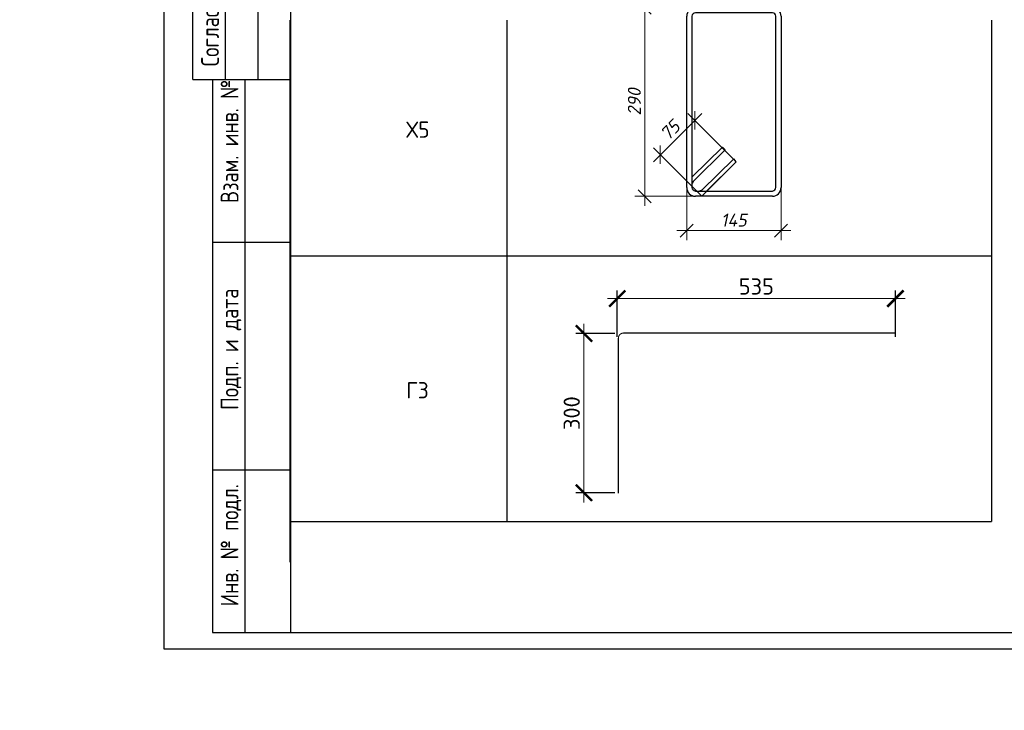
# Model space of a CAD drawing. Header units: millimetres. Extents: x 40580 to 2152466, y -328404 to 177125.
# Tile 187 of 252: x 559875 to 575000, y 134127 to 144743. Entities that reach past the tile are written whole.
import ezdxf

# ---------------------------------------------------------------- set-up
doc = ezdxf.new("R2010")
doc.units = ezdxf.units.MM
doc.layers.add('11', color=7, linetype='Continuous')
doc.layers.add('12', color=7, linetype='Continuous')
for name, color, linetype, lineweight in [('RAZMER', 7, 'Continuous', 9), ('арматуры лестницы', 2, 'Continuous', 30), ('Выноски', 20, 'Continuous', 20), ('подоснова', 151, 'Continuous', 5), ('Столовая Двери и окна', 7, 'Continuous', 15), ('ТЕКСТ', 7, 'Continuous', 15)]:
    doc.layers.add(name, color=color, linetype=linetype, lineweight=lineweight)
doc.styles.add('GOST type A Tekla', font='GOST2304A.ttf', dxfattribs={"height": 0.2})
doc.styles.add('GOST-2.304_Type-B', font='GOST_Common.ttf')
doc.styles.add('ГОСТ', font='isocpeur.ttf')
doc.styles.add('ГОСТ 2.304', font='isocpeur.ttf')
doc.styles.add('Украинский', font='isocpeur.ttf', dxfattribs={"oblique": 12})
doc.dimstyles.new('10', dxfattribs={"dimscale": 0, "dimtxt": 250, "dimasz": 200, "dimexe": 150, "dimexo": 0, "dimgap": 60, "dimtad": 1, "dimdec": 0, "dimlfac": 0.1, "dimrnd": 1, "dimzin": 0, "dimdsep": 46, "dimtxsty": 'ГОСТ 2.304', "dimblk": 'OBLIQUE', "dimcen": 0.09, "dimdle": 150, "dimadec": 0, "dimazin": 0, "dimtfac": 1, "dimtdec": 0, "dimtmove": 1, "dimatfit": 2, "dimfxl": 1, "dimtzin": 0, "dimlwd": 0, "dimlwe": 0, "dimarcsym": 0})
doc.dimstyles.new('ГОСТ', dxfattribs={"dimscale": 0, "dimtxt": 2.5, "dimasz": 2.5, "dimexe": 1.25, "dimexo": 0.625, "dimtad": 1, "dimdec": 0, "dimtxsty": 'ГОСТ', "dimblk": 'ARCHTICK', "dimcen": 2.5, "dimdle": 1.5, "dimclrd": 256, "dimclre": 256, "dimclrt": 256, "dimadec": 0, "dimazin": 0, "dimtfac": 1, "dimtdec": 0, "dimtmove": 1, "dimatfit": 3, "dimfxl": 2, "dimtfill": 1, "dimlwd": -1, "dimarcsym": 0})

# ---------------------------------------------------------------- blocks, each defined once
blk = doc.blocks.new('_ArchTick')
at = {"color": 0, "linetype": 'ByBlock', "const_width": 0.15}
blk.add_lwpolyline([(-0.5, -0.5), (0.5, 0.5)], dxfattribs=at)
blk = doc.blocks.new('*D2316')
at = {"layer": 'Defpoints', "color": 0, "lineweight": 25, "transparency": 16777216}
for p in [(573327, 140455), (569055, 139807), (573327, 139807)]:
    blk.add_point(p, dxfattribs=at)
at = {"layer": 'RAZMER', "lineweight": -2, "transparency": 16777216}
for p, q in [((569055, 139869), (569055, 140580)), ((573327, 139869), (573327, 140580))]:
    blk.add_line(p, q, dxfattribs=at)
at = {"layer": 'RAZMER', "transparency": 16777216}
blk.add_line((568905, 140455), (573477, 140455), dxfattribs=at)
at = {"layer": 'RAZMER', "transparency": 16777216, "xscale": 250, "yscale": 250, "zscale": 250, "rotation": 180}
blk.add_blockref('_ArchTick', (569055, 140455), dxfattribs=at)
at = {"layer": 'RAZMER', "transparency": 16777216, "xscale": 250, "yscale": 250, "zscale": 250}
blk.add_blockref('_ArchTick', (573327, 140455), dxfattribs=at)
at = {"layer": 'RAZMER', "transparency": 16777216, "insert": (571191, 140642), "char_height": 250, "attachment_point": 5, "style": 'ГОСТ', "bg_fill": 3, "box_fill_scale": 1.1, "bg_fill_color": 256, "bg_fill_true_color": 13158600, "bg_fill_transparency": 0}
blk.add_mtext('535', dxfattribs=at)
blk = doc.blocks.new('*D2315')
at = {"layer": 'Defpoints', "color": 0, "lineweight": 25, "transparency": 16777216}
for p in [(568543, 139919), (569079, 139919), (569079, 137471)]:
    blk.add_point(p, dxfattribs=at)
at = {"layer": 'RAZMER', "transparency": 16777216}
blk.add_line((568543, 137321), (568543, 140069), dxfattribs=at)
at = {"layer": 'RAZMER', "lineweight": -2, "transparency": 16777216}
for p, q in [((569016, 139919), (568418, 139919)), ((569016, 137471), (568418, 137471))]:
    blk.add_line(p, q, dxfattribs=at)
at = {"layer": 'RAZMER', "transparency": 16777216, "xscale": 250, "yscale": 250, "zscale": 250}
for p, rotation in [((568543, 139919), 90), ((568543, 137471), 270)]:
    blk.add_blockref('_ArchTick', p, dxfattribs=dict(at, rotation=rotation))
at = {"layer": 'RAZMER', "transparency": 16777216, "insert": (568355, 138695), "char_height": 250, "attachment_point": 5, "rotation": 90, "style": 'ГОСТ', "bg_fill": 3, "box_fill_scale": 1.1, "bg_fill_color": 256, "bg_fill_true_color": 13158600, "bg_fill_transparency": 0}
blk.add_mtext('300', dxfattribs=at)
blk = doc.blocks.new('_OBLIQUE')
at = {"color": 0, "linetype": 'ByBlock'}
blk.add_line((-0.5, -0.5), (0.5, 0.5), dxfattribs=at)
blk = doc.blocks.new('*D2226')
at = {"layer": 'Defpoints', "color": 0, "lineweight": 25, "ltscale": 0.3, "transparency": 16777216}
for p in [(570121, 142528), (571571, 142528), (570121, 141502)]:
    blk.add_point(p, dxfattribs=at)
at = {"layer": 'подоснова', "color": 0, "lineweight": 0, "ltscale": 0.3, "transparency": 16777216}
for p, q in [((570121, 142528), (570121, 141352)), ((571571, 142528), (571571, 141352)), ((571721, 141502), (569971, 141502))]:
    blk.add_line(p, q, dxfattribs=at)
at = {"layer": 'подоснова', "color": 0, "lineweight": 0, "ltscale": 0.3, "transparency": 16777216, "xscale": 200, "yscale": 200, "zscale": 200}
for p, rotation in [((570121, 141502), 179.9999823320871), ((571571, 141502), 359.9999823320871)]:
    blk.add_blockref('_OBLIQUE', p, dxfattribs=dict(at, rotation=rotation))
at = {"layer": 'подоснова', "color": 0, "ltscale": 0.3, "transparency": 16777216, "insert": (570846, 141662), "char_height": 200, "attachment_point": 5, "rotation": 360, "style": 'Украинский', "bg_fill": 3, "box_fill_scale": 1.1, "bg_fill_color": 256, "bg_fill_true_color": 13158600, "bg_fill_transparency": 0}
blk.add_mtext('145', dxfattribs=at)
blk = doc.blocks.new('Х5')
at = {"layer": 'RAZMER', "color": 18, "lineweight": 30, "true_color": 0x000000}
for points in [[(570207, 142327), (570671, 142784), (570711, 142740), (570224, 142261), (570205, 142225)], [(570419, 142102), (570883, 142559), (570843, 142602), (570355, 142123), (570317, 142105)]]:
    blk.add_lwpolyline(points, dxfattribs=at)
at = {"layer": 'Столовая Двери и окна', "color": 18, "lineweight": 30, "true_color": 0x000000}
for p, q in [((570255, 144929), (571438, 144929)), ((570121, 142162), (570121, 144795)), ((570201, 144795), (570201, 142162)), ((571438, 144849), (570255, 144849)), ((571491, 142162), (571491, 144795)), ((571571, 144795), (571571, 142162)), ((570255, 142109), (571438, 142109)), ((571438, 142029), (570255, 142029))]:
    blk.add_line(p, q, dxfattribs=at)
at = {"layer": 'Столовая Двери и окна', "color": 18, "lineweight": 25, "true_color": 0x000000}
for p, q in [((570883, 142559), (570353, 142029)), ((570353, 142029), (570883, 142559))]:
    blk.add_line(p, q, dxfattribs=at)
at = {"layer": 'Столовая Двери и окна', "color": 18, "lineweight": 30, "true_color": 0x000000}
for centre, radius, start, end in [((570255, 144795), 134, 90, 180), ((571438, 144795), 134, 0, 90), ((570261, 144789), 60.1, 95.8471, 174.1529), ((571432, 144789), 60.1, 5.8471, 84.1529), ((570255, 142162), 134, 180, 270), ((570261, 142169), 60.1, 185.8471, 264.1529), ((571432, 142169), 60.1, 275.8471, 354.1529), ((571438, 142162), 134, 270, 0)]:
    blk.add_arc(centre, radius, start, end, dxfattribs=at)
blk = doc.blocks.new('*D2228')
at = {"layer": 'Defpoints', "color": 0, "lineweight": 25, "ltscale": 0.3, "transparency": 16777216}
for p in [(570255, 144929), (569477, 142029), (570255, 142029)]:
    blk.add_point(p, dxfattribs=at)
at = {"layer": 'подоснова', "color": 0, "lineweight": 0, "ltscale": 0.3, "transparency": 16777216}
for p, q in [((569477, 145079), (569477, 141879)), ((570255, 144929), (569327, 144929)), ((570255, 142029), (569327, 142029))]:
    blk.add_line(p, q, dxfattribs=at)
at = {"layer": 'подоснова', "color": 0, "lineweight": 0, "ltscale": 0.3, "transparency": 16777216, "xscale": 200, "yscale": 200, "zscale": 200}
for p, rotation in [((569477, 144929), 90), ((569477, 142029), 270)]:
    blk.add_blockref('_OBLIQUE', p, dxfattribs=dict(at, rotation=rotation))
at = {"layer": 'подоснова', "color": 0, "ltscale": 0.3, "transparency": 16777216, "insert": (569317, 143479), "char_height": 200, "attachment_point": 5, "rotation": 90, "style": 'Украинский', "bg_fill": 3, "box_fill_scale": 1.1, "bg_fill_color": 256, "bg_fill_true_color": 13158600, "bg_fill_transparency": 0}
blk.add_mtext('290', dxfattribs=at)
blk = doc.blocks.new('*D2483')
at = {"layer": 'Defpoints', "color": 0, "lineweight": 25, "ltscale": 0.3, "transparency": 16777216}
for p in [(569716, 142666), (570883, 142559), (570353, 142029)]:
    blk.add_point(p, dxfattribs=at)
at = {"layer": 'подоснова', "color": 0, "lineweight": 0, "ltscale": 0.3, "transparency": 16777216}
for p, q in [((570352, 143302), (569610, 142560)), ((570883, 142559), (570140, 143302)), ((570353, 142029), (569610, 142772))]:
    blk.add_line(p, q, dxfattribs=at)
at = {"layer": 'подоснова', "color": 0, "lineweight": 0, "ltscale": 0.3, "transparency": 16777216, "xscale": 200, "yscale": 200, "zscale": 200}
for p, rotation in [((570246, 143196), 45.00000000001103), ((569716, 142666), 225.000000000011)]:
    blk.add_blockref('_OBLIQUE', p, dxfattribs=dict(at, rotation=rotation))
at = {"layer": 'подоснова', "color": 0, "ltscale": 0.3, "transparency": 16777216, "insert": (569868, 143044), "char_height": 200, "attachment_point": 5, "rotation": 45, "style": 'Украинский', "bg_fill": 3, "box_fill_scale": 1.1, "bg_fill_color": 256, "bg_fill_true_color": 13158600, "bg_fill_transparency": 0}
blk.add_mtext('75', dxfattribs=at)

msp = doc.modelspace()

# ---------------------------------------------------------------- linework, layer by layer
at = {"layer": '11', "color": 18, "true_color": 0x000000}
for p, q in [((562089.346, 164774.701), (562089.346, 135074.701)), ((562089.346, 135074.701), (604139.346, 135074.701))]:
    msp.add_line(p, q, dxfattribs=at)
at = {"layer": '11', "color": 18, "lineweight": 30, "true_color": 0x000000}
for p, q in [((564035.988, 164524.654), (564035.988, 135324.701)), ((564035.988, 135324.701), (603889.346, 135324.701))]:
    msp.add_line(p, q, dxfattribs=at)
at = {"layer": '12', "color": 18, "true_color": 0x000000}
for p, q in [((562535.988, 143824.701), (562535.988, 150324.701)), ((563035.988, 143824.701), (563035.988, 150324.701)), ((563535.988, 143824.701), (563535.988, 150324.701)), ((562535.988, 143824.701), (564035.988, 143824.701)), ((562835.988, 143824.701), (562835.988, 135324.701)), ((563335.988, 143824.701), (563335.988, 135324.701)), ((562835.988, 141324.701), (564035.988, 141324.701)), ((562835.988, 137824.701), (564035.988, 137824.701)), ((562835.988, 135324.701), (564035.988, 135324.701))]:
    msp.add_line(p, q, dxfattribs=at)
at = {"layer": 'арматуры лестницы', "color": 18, "true_color": 0x000000, "const_width": 16}
msp.add_lwpolyline([(569071.278, 139846.696, -0.414213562), (569151.278, 139926.696)], format="xyb", dxfattribs=at)
for points in [[(569151.278, 139926.696), (573338.695, 139926.696)], [(569071.278, 137463.958), (569071.278, 139846.696)]]:
    msp.add_lwpolyline(points, dxfattribs=at)
at = {"layer": 'Выноски', "color": 18, "lineweight": 30, "true_color": 0x000000}
for p, q in [((564022.652, 144735.419), (564022.652, 140570.416)), ((567358.255, 144735.419), (567358.255, 140570.416)), ((574805.464, 144735.419), (574805.464, 137027.289)), ((564022.652, 141111.525), (574803.896, 141111.525)), ((564022.652, 140570.416), (564022.652, 136405.413)), ((567358.255, 140570.416), (567358.255, 137027.289)), ((564022.652, 137027.289), (574805.464, 137027.289))]:
    msp.add_line(p, q, dxfattribs=at)

# ---------------------------------------------------------------- texts
at = {"layer": '12', "color": 18, "true_color": 0x000000, "style": 'GOST type A Tekla'}
for s, p in [('Согласовано', (562935.988, 144024.701)), ('Взам. инв. №', (563235.988, 141924.701)), ('Подп. и дата', (563235.988, 138744.77)), ('Инв. № подл.', (563235.988, 135724.701))]:
    msp.add_text(s, height=273.6, rotation=90, dxfattribs=at).set_placement(p)
at = {"layer": 'ТЕКСТ', "color": 18, "ltscale": 100, "true_color": 0x000000, "char_height": 250, "width": 5911.0211, "attachment_point": 1, "style": 'GOST-2.304_Type-B'}
for s, insert in [('Х5', (565813.092, 143177.937)), ('Г3', (565813.092, 139172.012)), ('\\pi1400.20752,t7400.20752;Схема расположения \\P\\pi594.90449,t6594.90449;элементов лестничной клетки. \\P\\pi1489.60146,t7489.60146;Разрез 1-1, 2-2, 3-3 ', (317510.903, 136525.816)), ('\\pi725.20752,t6725.20752;Армирование промежуточной \\P\\pi1975.20752,t7975.20752;площадки №1', (423159.431, 136525.816)), ('\\pi725.20752,t6725.20752;Армирование промежуточной \\P\\pi1950.20752,t7950.20752;площадки №2', (485135.347, 136525.816)), ('\\pi725.20752,t6725.20752;Армирование промежуточной \\P\\pi1950.20752,t7950.20752;площадки №3', (547111.264, 136525.816))]:
    msp.add_mtext(s, dxfattribs=dict(at, insert=insert))

# ---------------------------------------------------------------- dimensions: what is measured, and where the dimension line sits
at = {"layer": 'подоснова', "color": 18, "ltscale": 0.3, "true_color": 0x000000}
dim = msp.add_aligned_dim(p1=(571571.454, 142528.277), p2=(570121.488, 142528.278), distance=1026.417, dimstyle='10', override={"dimscale": 1, "dimtxt": 200, "dimtxsty": 'Украинский', "dimtfill": 1}, dxfattribs=at)
dim.commit()
dim.dimension.update_dxf_attribs({"geometry": '*D2226', "text_midpoint": (570846.471, 141661.861)})

# ---------------------------------------------------------------- next in the draw order: block references
at = {"layer": 'Столовая Двери и окна', "color": 18, "lineweight": 25, "true_color": 0x000000}
msp.add_blockref('Х5', (0, 0), dxfattribs=at)

# ---------------------------------------------------------------- next in the draw order: dimensions: what is measured, and where the dimension line sits
at = {"layer": 'RAZMER', "color": 18, "true_color": 0x000000}
dim = msp.add_linear_dim(base=(573326.859, 140454.679), p1=(569054.859, 139806.679), p2=(573326.859, 139806.679), text='535', dimstyle='ГОСТ', override={"dimscale": 0, "dimtix": 0, "dimtofl": 1, "dimtmove": 1, "dimatfit": 3}, dxfattribs=at)
dim.commit()
dim.dimension.update_dxf_attribs({"geometry": '*D2316', "text_midpoint": (571190.859, 140642.179)})

# ---------------------------------------------------------------- next in the draw order: texts
at = {"color": 18, "true_color": 0x000000, "insert": (540181.438, 141765.641), "char_height": 250, "attachment_point": 1, "style": 'ГОСТ'}
msp.add_mtext_dynamic_manual_height_columns('\\pi250;В выделенной области представлена замененная (актуальная) версия. Содержание изменения см. в листе разрешения на внесение изменений.', width=17218.922, gutter_width=5800, heights=[931.637], dxfattribs=at)

# ---------------------------------------------------------------- next in the draw order: dimensions: what is measured, and where the dimension line sits
at = {"layer": 'RAZMER', "color": 18, "true_color": 0x000000}
dim = msp.add_linear_dim(base=(568542.859, 139918.679), p1=(569078.859, 137470.679), p2=(569078.859, 139918.679), angle=90, text='300', dimstyle='ГОСТ', override={"dimscale": 0, "dimtix": 0, "dimtofl": 1, "dimtmove": 1, "dimatfit": 3}, dxfattribs=at)
dim.commit()
dim.dimension.update_dxf_attribs({"geometry": '*D2315', "text_midpoint": (568355.359, 138694.679)})
at = {"layer": 'подоснова', "color": 18, "ltscale": 0.3, "true_color": 0x000000}
dim = msp.add_aligned_dim(p1=(570255.177, 144928.705), p2=(570255.177, 142028.705), distance=-778.133, dimstyle='10', override={"dimscale": 1, "dimtxt": 200, "dimtxsty": 'Украинский', "dimtfill": 1}, dxfattribs=at)
dim.commit()
dim.dimension.update_dxf_attribs({"geometry": '*D2228', "text_midpoint": (569317.044, 143478.705)})

# ---------------------------------------------------------------- next in the draw order: dimensions: what is measured, and where the dimension line sits
dim = msp.add_aligned_dim(p1=(570883.367, 142559.035), p2=(570353.037, 142028.705), distance=-901.361, dimstyle='10', override={"dimscale": 1, "dimtxt": 200, "dimtxsty": 'Украинский', "dimtfill": 1}, dxfattribs=at)
dim.commit()
dim.dimension.update_dxf_attribs({"geometry": '*D2483', "text_midpoint": (569867.707, 143044.365)})

# ---------------------------------------------------------------- next in the draw order: texts
at = {"color": 18, "true_color": 0x000000, "insert": (250111.057, 153773.154), "char_height": 200, "attachment_point": 1, "style": 'ГОСТ'}
msp.add_mtext_dynamic_manual_height_columns('\\pi9510.738;{\\H1.5152x;\\P\\pi1000;Общие указания\\P\\pi200;}1.^IРабочая документация разработана в соответствии с заданием на проектирование, требованиями действующих технических регламентов, стандартов, сводов правил и других документов, содержащих установленные требования.\\P2.^IРабочая документация выполнена в соответствии со следующими нормативными и техническими документами:\\P-^IСП 20.13330.2016 "Нагрузки и Воздействия";\\P-^IСП 63.13330.2012 "Бетонные и железобетонные конструкции. Основные положения";\\P-^IСП 22.13330.2016 "Основания зданий и сооружений";\\P-^IСП 45.13330.2012 "Земляные сооружения, основания и фундаменты".\\P3.   За относительную отметку 0,000 принята отметка чистого пола первого этажа.\\P4.^IПеречень видов работ, для которых необходимо составлять акты освидетельствования скрытых работ:\\P-^Iармирование конструкций;\\P-^Iосвидетельствование опалубки перед бетонированием;\\P-^Iвыполнение сварочных работ;\\P-^Iотбор контрольных проб бетона;\\P-^Iсоответствие законченных железобетонных конструкций проекту с отображением качества работ;\\P-^Iустройство монолитных конструкций, выполняемых в зимнее время;  \\P\\pi0;        -    устройство гидроизоляции;\\P\\pi200;-^Iуплотнение грунтов и обратную засыпку.\\PЗапрещается выполнение последующих работ при отсутствии актов освидетельствования предшествующих скрытых работ во всех случаях.\\P\\pi0;        5. Проект рассчитан на производство работ в период положительных температур. В случае выполнения работ при отрицательных температурах необходимо выполнять требования СНиП часть 3 по производству работ и ППР.\\P        6. При минимальной температуре воздуха до минус 15°С допускается:\\P\\pi200;-выдерживание бетона в конструкции методом термоса, при предварительном разогреве бетонной смеси;\\P -форсированный электроразогрев бетона в конструкции с повторным уплотнением.\\PПри минимальной температуре воздуха до минус 25°С допускается:\\P -обогрев бетона в греющей опалубке с помощью низкотемпературных электронагревателей;\\P -электродный сквозной прогрев бетона;\\P -электрообогрев с помощью греющего провода.\\P      7. В процессе бетонирования обеспечить соблюдение защитных слоев и мест положения рабочей арматуры согласно проекту. Величина защитного слоя продольной рабочей арматуры у боковых граней стен монолитных участков должны быть не менее 20мм и не менее диаметра продольной рабочей арматуры конструкции, величина защитного слоя поперечной арматуры - не менее 10 мм\\P      8. Крестовые соединения стержней продольной и поперечной арматуры, соединение стержней продольной арматуры по длине выполнить вязкой отожженой проволокой диаметром 2,0-3,0 мм', width=17710.69822, gutter_width=5800, heights=[13133.416], dxfattribs=at)

doc.saveas('drawing.dxf')
